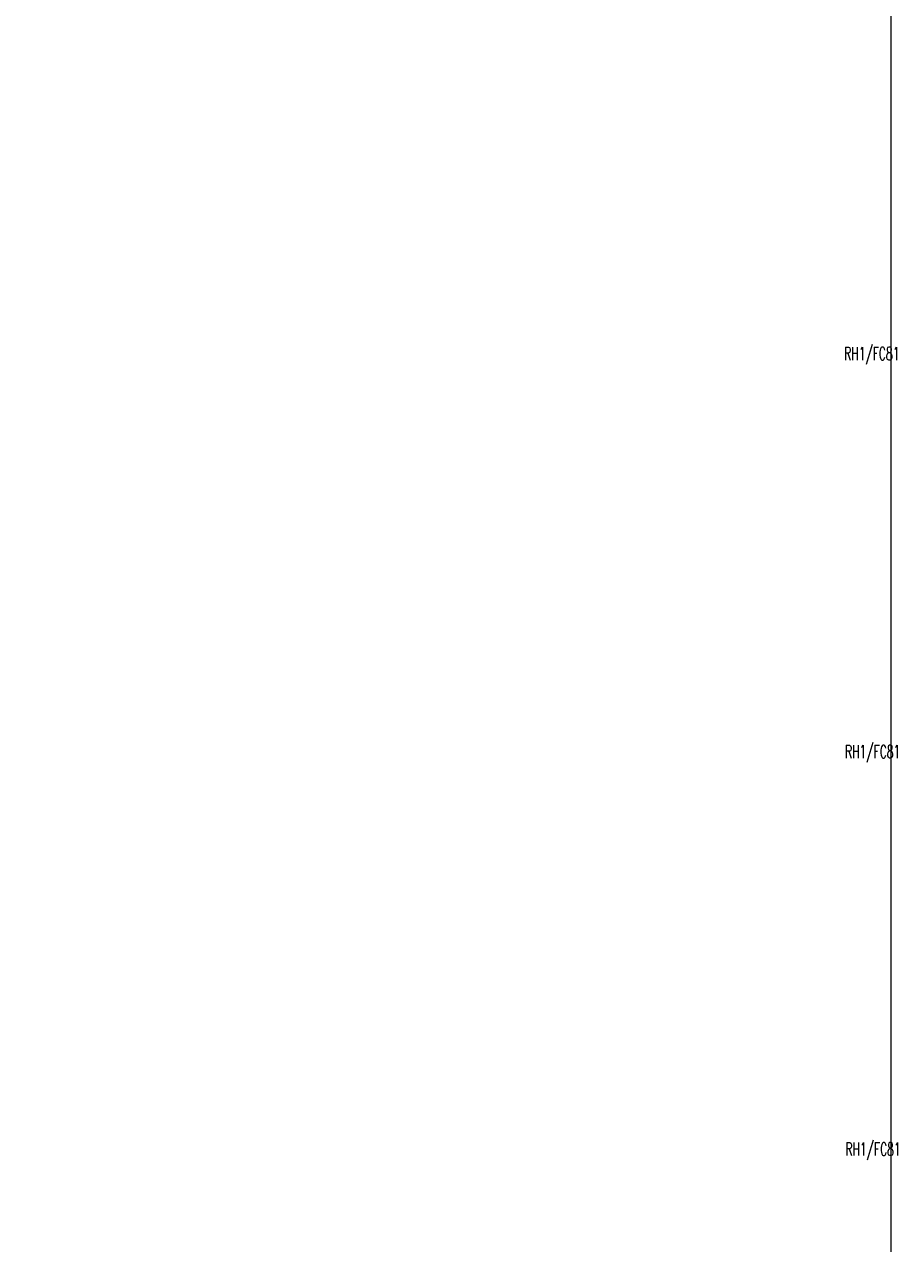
# Model space of a CAD drawing. Header units: millimetres. Extents: x -7955266 to 72030, y -46136 to 9299934.
# Tile 137 of 203: x -5129924 to -5103249, y 6562457 to 6599651. Entities that reach past the tile are written whole.
import ezdxf
from ezdxf.enums import TextEntityAlignment as Align

# ---------------------------------------------------------------- set-up
doc = ezdxf.new("R2010")
doc.units = ezdxf.units.MM
doc.header["$LTSCALE"] = 10
for name, color, linetype, lineweight in [('!XREF', 8, 'Continuous', 5), ('IE_urzadzenia_nr_obw', 94, 'Continuous', 20), ('XREF_E_PRZ24002_rzut dachu$0$0-DACH-ISTN', 8, 'Continuous', 5), ('XREF_E_PRZ24002_rzut dachu$0$DO-HALA-WYMIAR', 8, 'Continuous', 5)]:
    doc.layers.add(name, color=color, linetype=linetype, lineweight=lineweight)
doc.styles.add('ROMANS', font='romans.shx', dxfattribs={"width": 0.8})
doc.styles.add('XREF_E_PRZ24002_rzut dachu$0$CP_ATTR', font='ROMANS.SHX')
doc.styles.add('XREF_E_PRZ24002_rzut dachu$0$ROMANS', font='romans.shx', dxfattribs={"width": 0.8})
doc.dimstyles.new('XREF_E_PRZ24002_rzut dachu$0$STANDARD', dxfattribs={"dimscale": 1.4, "dimtxt": 21, "dimasz": 0.5, "dimexe": 0.2, "dimexo": 0.1, "dimgap": 6, "dimtad": 1, "dimdec": 1, "dimrnd": 0.5, "dimzin": 12, "dimdsep": 46, "dimtxsty": 'XREF_E_PRZ24002_rzut dachu$0$ROMANS', "dimblk1": 'XREF_E_PRZ24002_rzut dachu$0$Q', "dimblk2": 'XREF_E_PRZ24002_rzut dachu$0$Q', "dimsah": 1, "dimcen": 0.5, "dimse1": 1, "dimse2": 1, "dimclrd": 8, "dimclre": 8, "dimclrt": 7, "dimadec": 0, "dimazin": 0, "dimtfac": 1, "dimtdec": 1, "dimtix": 1, "dimtmove": 2, "dimatfit": 3, "dimldrblk": 'XREF_E_PRZ24002_rzut dachu$0$Q', "dimfxl": 1, "dimtolj": 1, "dimtzin": 12, "dimarcsym": 0})

# ---------------------------------------------------------------- blocks, each defined once
blk = doc.blocks.new('XREF_E_PRZ24002_rzut dachu$0$Q')
for p, q in [((10.6, 10.6), (-10.6, -10.6)), ((0, 20), (0, -20))]:
    blk.add_line(p, q)
blk = doc.blocks.new('*D298')
at = {"layer": 'XREF_E_PRZ24002_rzut dachu$0$DO-HALA-WYMIAR', "color": 8, "lineweight": -2, "transparency": 16777216}
blk.add_line((-268658.6, 250444.3), (-268658.6, 266387.3), dxfattribs=at)
at = {"layer": 'XREF_E_PRZ24002_rzut dachu$0$DO-HALA-WYMIAR', "color": 8, "linetype": 'ByBlock', "lineweight": -2, "transparency": 16777216}
for p, rotation in [((-268658.6, 266388.3), 90), ((-268658.6, 250443.3), 270)]:
    blk.add_blockref('XREF_E_PRZ24002_rzut dachu$0$Q', p, dxfattribs=dict(at, rotation=rotation))
at = {"layer": 'XREF_E_PRZ24002_rzut dachu$0$DO-HALA-WYMIAR', "color": 7, "transparency": 16777216, "insert": (-268691.6, 258415.8), "char_height": 42, "attachment_point": 5, "rotation": 90, "style": 'XREF_E_PRZ24002_rzut dachu$0$ROMANS'}
blk.add_mtext('\\A1;15945', dxfattribs=at)
blk = doc.blocks.new('XREF_E_PRZ24002_rzut dachu')
at = {"layer": 'XREF_E_PRZ24002_rzut dachu$0$0-DACH-ISTN', "linetype": 'ByBlock', "style": 'XREF_E_PRZ24002_rzut dachu$0$CP_ATTR', "flags": 9}
for tag, p, height, width in [('NAME', (-279398.18, 267206.19), 0.01, 2.430116), ('PRODUCER', (-279398.18, 267206.19), 0.01, 2.430116), ('PRODUCT-TYPE', (-279398.18, 267206.19), 0.01, 2.430116), ('ARTICLE', (-279398.18, 267206.19), 0.01, 2.430116), ('FLOW', (-279398.18, 267206.19), 0.01, 2.430116), ('OTHER', (-279398.18, 267206.19), 0.01, 2.430116), ('NAME', (-279644.05, 267204.19), 0.01, 3.078589), ('PRODUCER', (-279644.05, 267204.19), 0.01, 3.078589), ('PRODUCT-TYPE', (-279644.05, 267204.19), 0.01, 3.078589), ('ARTICLE', (-279644.05, 267204.19), 0.01, 3.078589), ('FLOW', (-279644.05, 267204.19), 0.01, 3.078589), ('OTHER', (-279644.05, 267204.19), 0.01, 3.078589), ('NAME', (-279880.82, 267079.33), 0.01, 0.520644), ('PRODUCER', (-279880.82, 267079.33), 0.01, 0.520644), ('PRODUCT-TYPE', (-279880.82, 267079.33), 0.01, 0.520644), ('ARTICLE', (-279880.82, 267079.33), 0.01, 0.520644), ('FLOW', (-279880.82, 267079.33), 0.01, 0.520644), ('OTHER', (-279880.82, 267079.33), 0.01, 0.520644), ('NAME', (-279828.75, 267079.33), 0.0001, 1), ('PRODUCER', (-279828.75, 267079.33), 0.0001, 1), ('PRODUCT-TYPE', (-279828.75, 267079.33), 0.0001, 1), ('ARTICLE', (-279828.75, 267079.33), 0.0001, 1), ('FLOW', (-279828.75, 267079.33), 0.0001, 1), ('OTHER', (-279828.75, 267079.33), 0.0001, 1), ('NAME', (-279558.18, 266590.11), 0.0001, 1), ('PRODUCER', (-279558.18, 266590.11), 0.0001, 1), ('PRODUCT-TYPE', (-279558.18, 266590.11), 0.0001, 1), ('ARTICLE', (-279558.18, 266590.11), 0.0001, 1), ('FLOW', (-279558.18, 266590.11), 0.0001, 1), ('OTHER', (-279558.18, 266590.11), 0.0001, 1), ('NAME', (-280739.27, 251288.91), 0.0001, 1), ('PRODUCER', (-280739.27, 251288.91), 0.0001, 1), ('PRODUCT-TYPE', (-280739.27, 251288.91), 0.0001, 1), ('ARTICLE', (-280739.27, 251288.91), 0.0001, 1), ('FLOW', (-280739.27, 251288.91), 0.0001, 1), ('OTHER', (-280739.27, 251288.91), 0.0001, 1), ('NAME', (-280605.65, 251288.91), 0.0001, 1), ('PRODUCER', (-280605.65, 251288.91), 0.0001, 1), ('PRODUCT-TYPE', (-280605.65, 251288.91), 0.0001, 1), ('ARTICLE', (-280605.65, 251288.91), 0.0001, 1), ('FLOW', (-280605.65, 251288.91), 0.0001, 1), ('OTHER', (-280605.65, 251288.91), 0.0001, 1), ('NAME', (-279957.38, 251288.91), 0.0001, 1), ('PRODUCER', (-279957.38, 251288.91), 0.0001, 1), ('PRODUCT-TYPE', (-279957.38, 251288.91), 0.0001, 1), ('ARTICLE', (-279957.38, 251288.91), 0.0001, 1), ('FLOW', (-279957.38, 251288.91), 0.0001, 1), ('OTHER', (-279957.38, 251288.91), 0.0001, 1)]:
    blk.add_attdef(tag, p, '', height=height, dxfattribs=dict(at, width=width))
for tag, p, height, rotation, width in [('NAME', (-279015.17, 267206.19), 0.0001, 180, 1), ('PRODUCER', (-279015.17, 267206.19), 0.0001, 180, 1), ('PRODUCT-TYPE', (-279015.17, 267206.19), 0.0001, 180, 1), ('ARTICLE', (-279015.17, 267206.19), 0.0001, 180, 1), ('FLOW', (-279015.17, 267206.19), 0.0001, 180, 1), ('OTHER', (-279015.17, 267206.19), 0.0001, 180, 1), ('PRODUCT-TYPE', (-278926.22, 267206.19), 0.015, 180, 0.592965), ('PRODUCER', (-278926.22, 267206.19), 0.015, 180, 0.592965), ('ARTICLE', (-278926.22, 267206.19), 0.015, 180, 0.592965), ('NAME', (-278926.22, 267206.19), 0.015, 180, 0.592965), ('FLOW', (-278926.22, 267206.19), 0.015, 180, 0.592965), ('OTHER', (-278926.22, 267206.19), 0.015, 180, 0.592965), ('PRODUCT-TYPE', (-279196.19, 267204.19), 0.0001, 180, 1), ('NAME', (-279196.19, 267204.19), 0.0001, 180, 1), ('PRODUCER', (-279196.19, 267204.19), 0.0001, 180, 1), ('ARTICLE', (-279196.19, 267204.19), 0.0001, 180, 1), ('FLOW', (-279196.19, 267204.19), 0.0001, 180, 1), ('OTHER', (-279196.19, 267204.19), 0.0001, 180, 1), ('PRODUCT-TYPE', (-279109.07, 267204.19), 0.015, 180, 0.580797), ('PRODUCER', (-279109.07, 267204.19), 0.015, 180, 0.580797), ('ARTICLE', (-279109.07, 267204.19), 0.015, 180, 0.580797), ('NAME', (-279109.07, 267204.19), 0.015, 180, 0.580797), ('FLOW', (-279109.07, 267204.19), 0.015, 180, 0.580797), ('OTHER', (-279109.07, 267204.19), 0.015, 180, 0.580797), ('NAME', (-281440.06, 251297.51), 0.0001, 135, 1), ('PRODUCER', (-281440.06, 251297.51), 0.0001, 135, 1), ('PRODUCT-TYPE', (-281440.06, 251297.51), 0.0001, 135, 1), ('ARTICLE', (-281440.06, 251297.51), 0.0001, 135, 1), ('FLOW', (-281440.06, 251297.51), 0.0001, 135, 1), ('OTHER', (-281440.06, 251297.51), 0.0001, 135, 1), ('NAME', (-281343.26, 251313.16), 0.0001, 180, 1), ('PRODUCER', (-281343.26, 251313.16), 0.0001, 180, 1), ('PRODUCT-TYPE', (-281343.26, 251313.16), 0.0001, 180, 1), ('ARTICLE', (-281343.26, 251313.16), 0.0001, 180, 1), ('FLOW', (-281343.26, 251313.16), 0.0001, 180, 1), ('OTHER', (-281343.26, 251313.16), 0.0001, 180, 1), ('NAME', (-281127.88, 251288.91), 0.0001, 180, 1), ('PRODUCER', (-281127.88, 251288.91), 0.0001, 180, 1), ('PRODUCT-TYPE', (-281127.88, 251288.91), 0.0001, 180, 1), ('ARTICLE', (-281127.88, 251288.91), 0.0001, 180, 1), ('FLOW', (-281127.88, 251288.91), 0.0001, 180, 1), ('OTHER', (-281127.88, 251288.91), 0.0001, 180, 1), ('NAME', (-281411.29, 251268.73), 0.0001, 315, 1), ('PRODUCER', (-281411.29, 251268.73), 0.0001, 315, 1), ('PRODUCT-TYPE', (-281411.29, 251268.73), 0.0001, 315, 1), ('ARTICLE', (-281411.29, 251268.73), 0.0001, 315, 1), ('FLOW', (-281411.29, 251268.73), 0.0001, 315, 1), ('OTHER', (-281411.29, 251268.73), 0.0001, 315, 1)]:
    blk.add_attdef(tag, p, '', height=height, rotation=rotation, dxfattribs=dict(at, width=width))
at = {"layer": 'XREF_E_PRZ24002_rzut dachu$0$0-DACH-ISTN', "linetype": 'ByBlock', "style": 'XREF_E_PRZ24002_rzut dachu$0$CP_ATTR', "text_generation_flag": 4, "width": 1, "flags": 9}
for tag, p, rotation in [('NAME', (-279463.18, 267141.19), 90), ('PRODUCER', (-279463.18, 267141.19), 90), ('PRODUCT-TYPE', (-279463.18, 267141.19), 90), ('ARTICLE', (-279463.18, 267141.19), 90), ('FLOW', (-279463.18, 267141.19), 90), ('OTHER', (-279463.18, 267141.19), 90), ('NAME', (-281127.88, 251288.91), 180), ('PRODUCER', (-281127.88, 251288.91), 180), ('PRODUCT-TYPE', (-281127.88, 251288.91), 180), ('ARTICLE', (-281127.88, 251288.91), 180), ('FLOW', (-281127.88, 251288.91), 180), ('OTHER', (-281127.88, 251288.91), 180)]:
    blk.add_attdef(tag, p, '', height=0.0001, rotation=rotation, dxfattribs=at)
at = {"layer": 'XREF_E_PRZ24002_rzut dachu$0$0-DACH-ISTN', "linetype": 'ByBlock', "style": 'XREF_E_PRZ24002_rzut dachu$0$CP_ATTR', "flags": 9}
for tag, p, height, rotation in [('PRODUCT-TYPE', (-279586.68, 266526.19), 0.0025, 180), ('PRODUCER', (-279586.68, 266526.19), 0.0025, 180), ('ARTICLE', (-279586.68, 266526.19), 0.0025, 180), ('NAME', (-279586.68, 266526.19), 0.0025, 180), ('FLOW', (-279586.68, 266526.19), 0.0025, 180), ('OTHER', (-279586.68, 266526.19), 0.0025, 180), ('NAME', (-281440.06, 251297.51), 0.0001, 315), ('PRODUCER', (-281440.06, 251297.51), 0.0001, 315), ('PRODUCT-TYPE', (-281440.06, 251297.51), 0.0001, 315), ('ARTICLE', (-281440.06, 251297.51), 0.0001, 315), ('FLOW', (-281440.06, 251297.51), 0.0001, 315), ('OTHER', (-281440.06, 251297.51), 0.0001, 315), ('NAME', (-281117.1, 251288.91), 0.0001, 180), ('PRODUCER', (-281117.1, 251288.91), 0.0001, 180), ('PRODUCT-TYPE', (-281117.1, 251288.91), 0.0001, 180), ('ARTICLE', (-281117.1, 251288.91), 0.0001, 180), ('FLOW', (-281117.1, 251288.91), 0.0001, 180), ('OTHER', (-281117.1, 251288.91), 0.0001, 180), ('NAME', (-280739.27, 251288.91), 0.0001, 180), ('PRODUCER', (-280739.27, 251288.91), 0.0001, 180), ('PRODUCT-TYPE', (-280739.27, 251288.91), 0.0001, 180), ('ARTICLE', (-280739.27, 251288.91), 0.0001, 180), ('FLOW', (-280739.27, 251288.91), 0.0001, 180), ('OTHER', (-280739.27, 251288.91), 0.0001, 180), ('NAME', (-279957.38, 251288.91), 0.0001, 180), ('PRODUCER', (-279957.38, 251288.91), 0.0001, 180), ('PRODUCT-TYPE', (-279957.38, 251288.91), 0.0001, 180), ('ARTICLE', (-279957.38, 251288.91), 0.0001, 180), ('FLOW', (-279957.38, 251288.91), 0.0001, 180), ('OTHER', (-279957.38, 251288.91), 0.0001, 180)]:
    blk.add_attdef(tag, p, '', height=height, rotation=rotation, dxfattribs=at)
at = {"layer": 'XREF_E_PRZ24002_rzut dachu$0$0-DACH-ISTN', "linetype": 'ByBlock', "style": 'XREF_E_PRZ24002_rzut dachu$0$CP_ATTR'}
for tag, p, height, flags in [('GROUP', (-281520.03, 251451.25), 0.00005, 1), ('NUMBER', (-281520.03, 251451.25), 0.00005, 1), ('PRODUCER', (-281520.03, 251451.25), 0.00005, 1), ('ARTICLE', (-281520.03, 251451.25), 0.00005, 1), ('PRODUCT-TYPE', (-281520.03, 251451.25), 0.00005, 1), ('ORDER-NO', (-281520.03, 251451.25), 0.00005, 1), ('CHARACTER', (-281520.03, 251451.25), 0.00005, 1), ('DN', (-281520.03, 251451.25), 0.00005, 1), ('NAME', (-281520.03, 251451.25), 0.00005, 1), ('TEMPERATURE', (-281520.03, 251451.25), 0.00005, 1), ('FLOW', (-281520.03, 251451.25), 0.00005, 1), ('POWER', (-281520.03, 251451.25), 0.00005, 1), ('VOLTAGE', (-281520.03, 251451.25), 0.00005, 1), ('WEIGHT', (-281520.03, 251451.25), 0.00005, 1), ('PN', (-281520.03, 251451.25), 0.00005, 1), ('H', (-281520.03, 251451.25), 0.00005, 1), ('VAL', (-281520.03, 251451.25), 0.00005, 1), ('NAME', (-281343.26, 251313.16), 0.0001, 9), ('PRODUCER', (-281343.26, 251313.16), 0.0001, 9), ('PRODUCT-TYPE', (-281343.26, 251313.16), 0.0001, 9), ('ARTICLE', (-281343.26, 251313.16), 0.0001, 9), ('FLOW', (-281343.26, 251313.16), 0.0001, 9), ('OTHER', (-281343.26, 251313.16), 0.0001, 9), ('NAME', (-281127.88, 251288.91), 0.0001, 9), ('PRODUCER', (-281127.88, 251288.91), 0.0001, 9), ('PRODUCT-TYPE', (-281127.88, 251288.91), 0.0001, 9), ('ARTICLE', (-281127.88, 251288.91), 0.0001, 9), ('FLOW', (-281127.88, 251288.91), 0.0001, 9), ('OTHER', (-281127.88, 251288.91), 0.0001, 9), ('NAME', (-280750.05, 251288.91), 0.0001, 9), ('PRODUCER', (-280750.05, 251288.91), 0.0001, 9), ('PRODUCT-TYPE', (-280750.05, 251288.91), 0.0001, 9), ('ARTICLE', (-280750.05, 251288.91), 0.0001, 9), ('FLOW', (-280750.05, 251288.91), 0.0001, 9), ('OTHER', (-280750.05, 251288.91), 0.0001, 9), ('NAME', (-280647.27, 251288.91), 0.0001, 9), ('PRODUCER', (-280647.27, 251288.91), 0.0001, 9), ('PRODUCT-TYPE', (-280647.27, 251288.91), 0.0001, 9), ('ARTICLE', (-280647.27, 251288.91), 0.0001, 9), ('FLOW', (-280647.27, 251288.91), 0.0001, 9), ('OTHER', (-280647.27, 251288.91), 0.0001, 9), ('NAME', (-281393.61, 251261.41), 0.0001, 9), ('PRODUCER', (-281393.61, 251261.41), 0.0001, 9), ('PRODUCT-TYPE', (-281393.61, 251261.41), 0.0001, 9), ('ARTICLE', (-281393.61, 251261.41), 0.0001, 9), ('FLOW', (-281393.61, 251261.41), 0.0001, 9), ('OTHER', (-281393.61, 251261.41), 0.0001, 9), ('GROUP', (-281345.5, 250753.98), 0.00005, 1), ('NUMBER', (-281345.5, 250753.98), 0.00005, 1), ('PRODUCER', (-281345.5, 250753.98), 0.00005, 1), ('ARTICLE', (-281345.5, 250753.98), 0.00005, 1), ('PRODUCT-TYPE', (-281345.5, 250753.98), 0.00005, 1), ('ORDER-NO', (-281345.5, 250753.98), 0.00005, 1), ('CHARACTER', (-281345.5, 250753.98), 0.00005, 1), ('DN', (-281345.5, 250753.98), 0.00005, 1), ('NAME', (-281345.5, 250753.98), 0.00005, 1), ('TEMPERATURE', (-281345.5, 250753.98), 0.00005, 1), ('FLOW', (-281345.5, 250753.98), 0.00005, 1), ('POWER', (-281345.5, 250753.98), 0.00005, 1), ('VOLTAGE', (-281345.5, 250753.98), 0.00005, 1), ('WEIGHT', (-281345.5, 250753.98), 0.00005, 1), ('PN', (-281345.5, 250753.98), 0.00005, 1), ('H', (-281345.5, 250753.98), 0.00005, 1), ('VAL', (-281345.5, 250753.98), 0.00005, 1)]:
    blk.add_attdef(tag, p, '', height=height, dxfattribs=dict(at, flags=flags))
at = {"layer": 'XREF_E_PRZ24002_rzut dachu$0$0-DACH-ISTN', "linetype": 'ByBlock', "style": 'XREF_E_PRZ24002_rzut dachu$0$CP_ATTR', "text_generation_flag": 4, "width": 1, "flags": 9}
for tag in ['NAME', 'PRODUCER', 'PRODUCT-TYPE', 'ARTICLE', 'FLOW', 'OTHER']:
    blk.add_attdef(tag, (-280739.27, 251288.91), '', height=0.0001, dxfattribs=at)
at = {"layer": 'XREF_E_PRZ24002_rzut dachu$0$0-DACH-ISTN', "linetype": 'ByBlock', "style": 'XREF_E_PRZ24002_rzut dachu$0$CP_ATTR', "flags": 9}
for tag, p in [('GROUP', (-280584.33, 251288.18)), ('ARTICLE', (-280584.33, 251288.17)), ('PRODUCT-TYPE', (-280584.33, 251288.17)), ('ORDER-NO', (-280584.33, 251288.16)), ('PRODUCER', (-280584.33, 251288.16)), ('NAME', (-280584.32, 251288.18)), ('NUMBER', (-280584.33, 251288.18)), ('TEMPERATURE', (-280584.31, 251288.18)), ('FLOW', (-280584.31, 251288.18)), ('CHARACTER', (-280584.31, 251288.17)), ('POWER', (-280584.31, 251288.16)), ('VOLTAGE', (-280584.31, 251288.16)), ('PN', (-280584.3, 251288.18)), ('OTHER', (-280584.3, 251288.18)), ('DN', (-280584.3, 251288.17))]:
    blk.add_attdef(tag, text='', height=0.002, dxfattribs=at).set_placement(p, align=Align.MIDDLE_LEFT)
at = {"layer": 'XREF_E_PRZ24002_rzut dachu$0$0-DACH-ISTN', "linetype": 'ByBlock', "style": 'XREF_E_PRZ24002_rzut dachu$0$CP_ATTR', "width": 1, "flags": 9}
for tag, height, p in [('GROUP', 0.00158, (-279928.78, 251288.33)), ('ARTICLE', 0.00158, (-279928.78, 251288.33)), ('PRODUCT-TYPE', 0.00158, (-279928.78, 251288.33)), ('ORDER-NO', 0.00157, (-279928.78, 251288.32)), ('PRODUCER', 0.00158, (-279928.78, 251288.32)), ('NAME', 0.00158, (-279928.77, 251288.34)), ('NUMBER', 0.00158, (-279928.78, 251288.34)), ('TEMPERATURE', 0.00158, (-279928.77, 251288.34)), ('OTHER', 0.00158, (-279928.76, 251288.34)), ('CHARACTER', 0.00158, (-279928.76, 251288.33)), ('FLOW', 0.00158, (-279928.76, 251288.33)), ('POWER', 0.00158, (-279928.76, 251288.32)), ('VOLTAGE', 0.00158, (-279928.76, 251288.32)), ('DN', 0.00158, (-279928.75, 251288.33)), ('PN', 0.00158, (-279928.75, 251288.33))]:
    blk.add_attdef(tag, text='', height=height, dxfattribs=at).set_placement(p, align=Align.MIDDLE_LEFT)
at = {"layer": 'XREF_E_PRZ24002_rzut dachu$0$DO-HALA-WYMIAR'}
dim = blk.add_linear_dim(base=(-268658.61, 266388.33), p1=(-268533.04, 250443.33, 0), p2=(-268481.68, 266388.33, 0), angle=90, dimstyle='XREF_E_PRZ24002_rzut dachu$0$STANDARD', override={"dimscale": 2}, dxfattribs=at)
dim.commit()
dim.dimension.update_dxf_attribs({"geometry": '*D298', "text_midpoint": (-268691.61, 258415.83)})

msp = doc.modelspace()

# ---------------------------------------------------------------- block references
at = {"layer": '!XREF', "xscale": 10, "yscale": 10, "zscale": 10}
msp.add_blockref('XREF_E_PRZ24002_rzut dachu', (-2416894, 3950814, 0), dxfattribs=at)

# ---------------------------------------------------------------- texts
at = {"layer": 'IE_urzadzenia_nr_obw', "style": 'ROMANS', "width": 0.6}
for p in [(-5104910, 6589408), (-5104886, 6577265), (-5104875, 6565140)]:
    msp.add_text('RH1/FC81', height=400, dxfattribs=at).set_placement(p)

doc.saveas('drawing.dxf')
